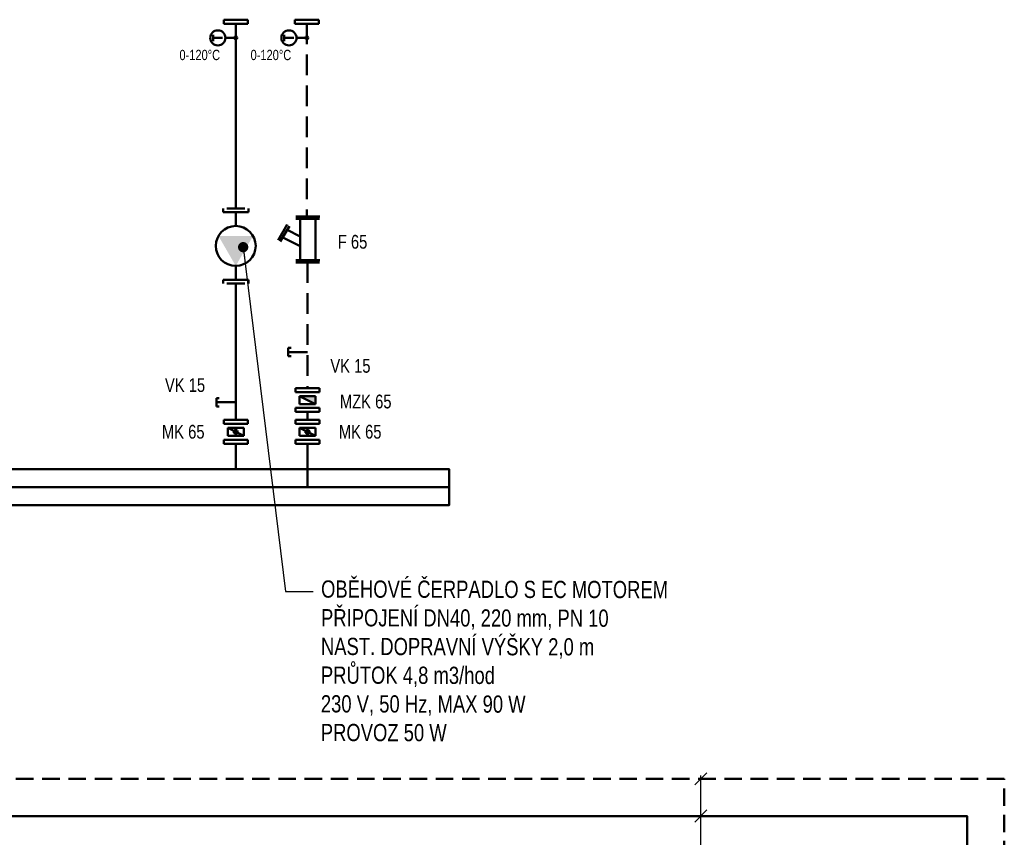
# Model space of a CAD drawing. Header units: millimetres. Extents: x -41968 to 54113, y -9946 to 101810.
# Tile 132 of 174: x -1338 to 5811, y 33952 to 39890. Entities that reach past the tile are written whole.
import ezdxf

# ---------------------------------------------------------------- set-up
doc = ezdxf.new("R2010")
doc.units = ezdxf.units.MM
doc.linetypes.add('DASHED', pattern=[19.05, 12.7, -6.35])
doc.linetypes.add('HIDDEN', pattern=[0.75, 0.5, -0.25])
for name, color, linetype, lineweight in [('UT-armatury', 2, 'Continuous', 50), ('UT-kotle', 1, 'Continuous', 50), ('UT-potrubi_privodni', 3, 'Continuous', 50), ('UT-potrubi_zpetne', 3, 'DASHED', 50), ('UT-texty_male', 2, 'Continuous', 18), ('UT-texty_stredni', 7, 'Continuous', 25)]:
    doc.layers.add(name, color=color, linetype=linetype, lineweight=lineweight)
doc.layers.add('UT-armatury-popis', color=7, linetype='Continuous')
doc.layers.add('UT-potrubi_zpetne-popis', color=7, linetype='Continuous')
doc.styles.get("Standard").update_dxf_attribs({"font": 'ic-simplex.shx', "width": 0.8})
doc.dimstyles.new('CADKON', dxfattribs={"dimscale": 50, "dimtxt": 2.5, "dimasz": 2.5, "dimexe": 1.8, "dimexo": 0, "dimgap": 0.6, "dimtad": 1, "dimrnd": 10, "dimtxsty": 'Standard', "dimblk1": 'OBLIQUE', "dimblk2": 'OBLIQUE', "dimsah": 1, "dimcen": 2.5, "dimadec": 1, "dimazin": 2, "dimtfac": 1, "dimtdec": 4, "dimtix": 1, "dimtmove": 2, "dimatfit": 3, "dimldrblk": 'OPEN30', "dimfxl": 5, "dimtfill": 1, "dimtolj": 1, "dimarcsym": 0})

# ---------------------------------------------------------------- blocks, each defined once
blk = doc.blocks.new('*U35756')
at = {"color": 0, "linetype": 'ByBlock', "lineweight": -2}
for p, q in [((0, 0), (140, 0)), ((140, 30), (120, 30)), ((140, 30), (140, -30)), ((140, -30), (120, -30))]:
    blk.add_line(p, q, dxfattribs=at)
blk = doc.blocks.new('*U35985')
at = {"linetype": 'ByBlock', "lineweight": -2, "ltscale": 10}
blk.add_hatch(color=0, dxfattribs=at).paths.add_polyline_path([(10, 0, 1), (-10, 0, 1)])
at = {"color": 0, "linetype": 'ByBlock', "lineweight": -2, "ltscale": 10}
for p, q in [((-23.265396, 165.025872), (23.401304, 165.025872)), ((0.042945, 165.025872), (0.042945, 95.000813)), ((23.401304, 165.025872), (23.351286, 165.025872)), ((0, 75), (0, 10))]:
    blk.add_line(p, q, dxfattribs=at)
for centre, radius in [((0, 130), 55), ((0, 0), 10)]:
    blk.add_circle(centre, radius, dxfattribs=at)
blk = doc.blocks.new('_OBLIQUE')
at = {"color": 0, "linetype": 'ByBlock'}
blk.add_line((-0.5, -0.5), (0.5, 0.5), dxfattribs=at)
blk = doc.blocks.new('*U35768', base_point=(33738.7, -6403))
at = {"color": 0, "linetype": 'ByBlock'}
for p, q in [((33754.2, -6348.7), (33738.7, -6348.7)), ((33738.7, -6441.8), (33738.7, -6364.2)), ((33754.2, -6457.3), (33754.2, -6348.7)), ((34044.5, -6348.7), (34060, -6348.7)), ((34044.5, -6457.3), (34044.5, -6348.7)), ((34060, -6441.8), (34060, -6364.2)), ((33754.2, -6403), (33813.8, -6403)), ((34044.5, -6403), (33984.9, -6403)), ((33754.2, -6457.3), (33738.7, -6457.3)), ((34044.5, -6457.3), (34060, -6457.3))]:
    blk.add_line(p, q, dxfattribs=at)
at = {"color": 0, "linetype": 'ByBlock', "ltscale": 10}
blk.add_ellipse((33899.4, -6403), major_axis=(85.5, 0), ratio=1, start_param=1.570796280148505, end_param=7.853981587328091, dxfattribs=at)
at = {"color": 0, "linetype": 'ByBlock'}
blk.add_solid([(33984.9, -6403), (33856.6, -6477.1), (33856.6, -6328.9)], dxfattribs=at)

msp = doc.modelspace()

# ---------------------------------------------------------------- linework, layer by layer
at = {"layer": 'UT-armatury', "linetype": 'Continuous', "transparency": 33554687}
for p, q in [((144.223, 39890.297), (317.867, 39890.297)), ((144.223, 39861.356), (144.223, 39890.297)), ((317.867, 39890.297), (317.867, 39861.356)), ((660.66, 39890.297), (834.305, 39890.297)), ((660.66, 39861.356), (660.66, 39890.297)), ((834.305, 39890.297), (834.305, 39861.356)), ((317.867, 39861.356), (144.223, 39861.356)), ((834.305, 39861.356), (660.66, 39861.356)), ((841.899, 38460.829), (668.255, 38460.829)), ((540.192, 38289.355), (605.309, 38402.224)), ((553.215, 38278.502), (620.503, 38391.371)), ((839.729, 38443.464), (666.084, 38443.464)), ((698.643, 38146.098), (698.643, 38443.464)), ((809.341, 38146.098), (809.341, 38443.464)), ((698.643, 38315.401), (604.493, 38364.516)), ((698.643, 38245.944), (577.091, 38306.719)), ((839.729, 38126.563), (666.084, 38126.563)), ((841.899, 38143.928), (668.255, 38143.928)), ((665.156, 37214.903), (838.8, 37214.903)), ((665.156, 37185.962), (665.156, 37214.903)), ((838.8, 37185.962), (665.156, 37185.962)), ((838.8, 37214.903), (838.8, 37185.962)), ((809.859, 37157.021), (694.097, 37157.021)), ((809.859, 37099.14), (694.097, 37157.021)), ((694.097, 37157.021), (694.097, 37099.14)), ((809.859, 37099.14), (809.859, 37157.021)), ((665.156, 37070.199), (838.8, 37070.199)), ((665.156, 37041.258), (665.156, 37070.199)), ((838.8, 37041.258), (665.156, 37041.258)), ((809.859, 37099.14), (694.097, 37099.14)), ((838.8, 37070.199), (838.8, 37041.258)), ((144.223, 36954.436), (144.223, 36983.377)), ((144.223, 36983.377), (317.867, 36983.377)), ((317.867, 36983.377), (317.867, 36954.436)), ((665.156, 36954.436), (665.156, 36983.377)), ((665.156, 36983.377), (838.8, 36983.377)), ((838.8, 36983.377), (838.8, 36954.436)), ((317.867, 36954.436), (144.223, 36954.436)), ((173.163, 36925.495), (288.926, 36867.614)), ((173.163, 36925.495), (173.163, 36867.614)), ((173.163, 36925.495), (288.926, 36925.495)), ((288.926, 36867.614), (288.926, 36925.495)), ((838.8, 36954.436), (665.156, 36954.436)), ((694.097, 36925.495), (809.859, 36867.614)), ((694.097, 36925.495), (694.097, 36867.614)), ((694.097, 36925.495), (809.859, 36925.495)), ((809.859, 36867.614), (809.859, 36925.495)), ((144.223, 36809.732), (144.223, 36838.673)), ((144.223, 36838.673), (317.867, 36838.673)), ((173.163, 36867.614), (288.926, 36867.614)), ((317.867, 36838.673), (317.867, 36809.732)), ((665.156, 36809.732), (665.156, 36838.673)), ((665.156, 36838.673), (838.8, 36838.673)), ((694.097, 36867.614), (809.859, 36867.614)), ((838.8, 36838.673), (838.8, 36809.732)), ((317.867, 36809.732), (144.223, 36809.732)), ((838.8, 36809.732), (665.156, 36809.732))]:
    msp.add_line(p, q, dxfattribs=at)
at = {"layer": 'UT-armatury', "linetype": 'Continuous', "ltscale": 20, "transparency": 33554687}
for centre in [(231.045, 36896.555), (751.978, 36896.555)]:
    msp.add_circle(centre, 14.47, dxfattribs=at)
at = {"layer": 'UT-armatury', "transparency": 33554687}
msp.add_solid([(694.097, 37157.021), (809.859, 37157.021), (809.859, 37099.14)], dxfattribs=at)
at = {"layer": 'UT-kotle', "ltscale": 20, "transparency": 33554687}
for p, q in [((231.045, 36809.732), (231.112, 36627.059)), ((751.978, 36809.732), (751.994, 36494.84))]:
    msp.add_line(p, q, dxfattribs=at)
at = {"layer": 'UT-kotle', "ltscale": 10}
msp.add_lwpolyline([(-7597.412, 36627.059), (1779.771, 36627.059), (1779.771, 36363.285), (-7597.412, 36363.285)], close=True, dxfattribs=at)
msp.add_lwpolyline([(1779.771, 36495.172), (-7597.412, 36495.172)], dxfattribs=at)
at = {"layer": 'UT-potrubi_privodni', "ltscale": 20, "transparency": 33554687}
for p, q in [((231.045, 39861.356), (231.045, 38519.484)), ((231.045, 37974.887), (231.045, 36983.377))]:
    msp.add_line(p, q, dxfattribs=at)
at = {"layer": 'UT-potrubi_privodni', "ltscale": 10}
msp.add_lwpolyline([(-13606.661, 39347.088), (-14104.581, 39347.088), (-14104.581, 34106.564), (5540.943, 34106.564), (5540.943, 29115.842), (-4959.926, 29115.842), (-4959.926, 27251.19)], dxfattribs=at)
at = {"layer": 'UT-potrubi_zpetne', "linetype": 'HIDDEN', "ltscale": 300}
for p, q in [((747.483, 39861.356), (747.483, 38462.618)), ((751.978, 38128.734), (751.978, 37214.903)), ((751.978, 37041.258), (751.978, 36983.377))]:
    msp.add_line(p, q, dxfattribs=at)
at = {"layer": 'UT-potrubi_zpetne', "ltscale": 10}
msp.add_lwpolyline([(-657.833, 28845.902), (5810.882, 28845.902), (5810.882, 34376.504), (-13836.729, 34376.504), (-13836.729, 36144.666), (-13573.675, 36144.666)], dxfattribs=at)
at = {"layer": 'UT-potrubi_zpetne-popis', "color": 2, "ltscale": 10}
for p, q in [((3651.413, 34420.698), (3563.025, 34332.309)), ((3607.219, 33656.564), (3607.219, 34401.504)), ((3651.413, 34150.758), (3563.025, 34062.37))]:
    msp.add_line(p, q, dxfattribs=at)
at = {"layer": 'UT-texty_stredni', "ltscale": 10}
msp.add_line((593.093, 35736.516), (793.093, 35736.867), dxfattribs=at)

# ---------------------------------------------------------------- block references
at = {"layer": 'UT-armatury', "ltscale": 10, "rotation": 89.99999999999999}
for p in [(231.045, 39757.941), (747.483, 39757.941)]:
    msp.add_blockref('*U35985', p, dxfattribs=at)
at = {"layer": 'UT-armatury', "ltscale": 10, "xscale": 1.695118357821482, "yscale": 1.695118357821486, "zscale": 1.695118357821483, "rotation": 269.9999999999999}
msp.add_blockref('*U35768', (231.045, 38519.484), dxfattribs=at)
at = {"layer": 'UT-armatury', "rotation": 180}
for p in [(752.296, 37476.657), (231.045, 37111.433)]:
    msp.add_blockref('*U35756', p, dxfattribs=at)

# ---------------------------------------------------------------- texts
at = {"layer": 'UT-armatury-popis', "ltscale": 10, "char_height": 100, "attachment_point": 5}
for s, insert, width in [('F 65', (1079.24, 38276.531), 377.16159), ('VK 15', (1063.545, 37375.547), 384.37317), ('VK 15', (-136.978, 37236.016), 384.37317), ('MZK 65', (1174.577, 37116.479), 608.01876), ('MK 65', (-150.223, 36897.04), 608.01876), ('MK 65', (1134.361, 36897.04), 608.01876)]:
    msp.add_mtext(s, dxfattribs=dict(at, insert=insert, width=width))
at = {"layer": 'UT-texty_male', "ltscale": 10, "char_height": 75, "attachment_point": 1}
for insert in [(-177.714, 39671.517), (338.723, 39671.517)]:
    msp.add_mtext('0-120°C', dxfattribs=dict(at, insert=insert))
at = {"layer": 'UT-texty_stredni', "ltscale": 10, "insert": (850.511, 35817.958), "char_height": 125, "width": 2888.73679, "attachment_point": 1, "rotation": 359.8993208}
msp.add_mtext('OBĚHOVÉ ČERPADLO S EC MOTOREM\\PPŘIPOJENÍ DN40, 220 mm, PN 10\\PNAST. DOPRAVNÍ VÝŠKY 2,0 m\\PPRŮTOK 4,8 m3/hod\\P230 V, 50 Hz, MAX 90 W\\PPROVOZ 50 W', dxfattribs=at)

# ---------------------------------------------------------------- leaders
at = {"layer": 'UT-texty_stredni', "ltscale": 10}
msp.add_leader([(284.929, 38238.117), (593.093, 35736.516)], dimstyle='CADKON', override={"dimscale": 1, "dimasz": 75, "dimtih": 0, "dimtoh": 0, "dimrnd": 0, "dimclrd": 0, "dimtix": 0, "dimtofl": 0, "dimldrblk": 'Dot'}, dxfattribs=at)

doc.saveas('drawing.dxf')
